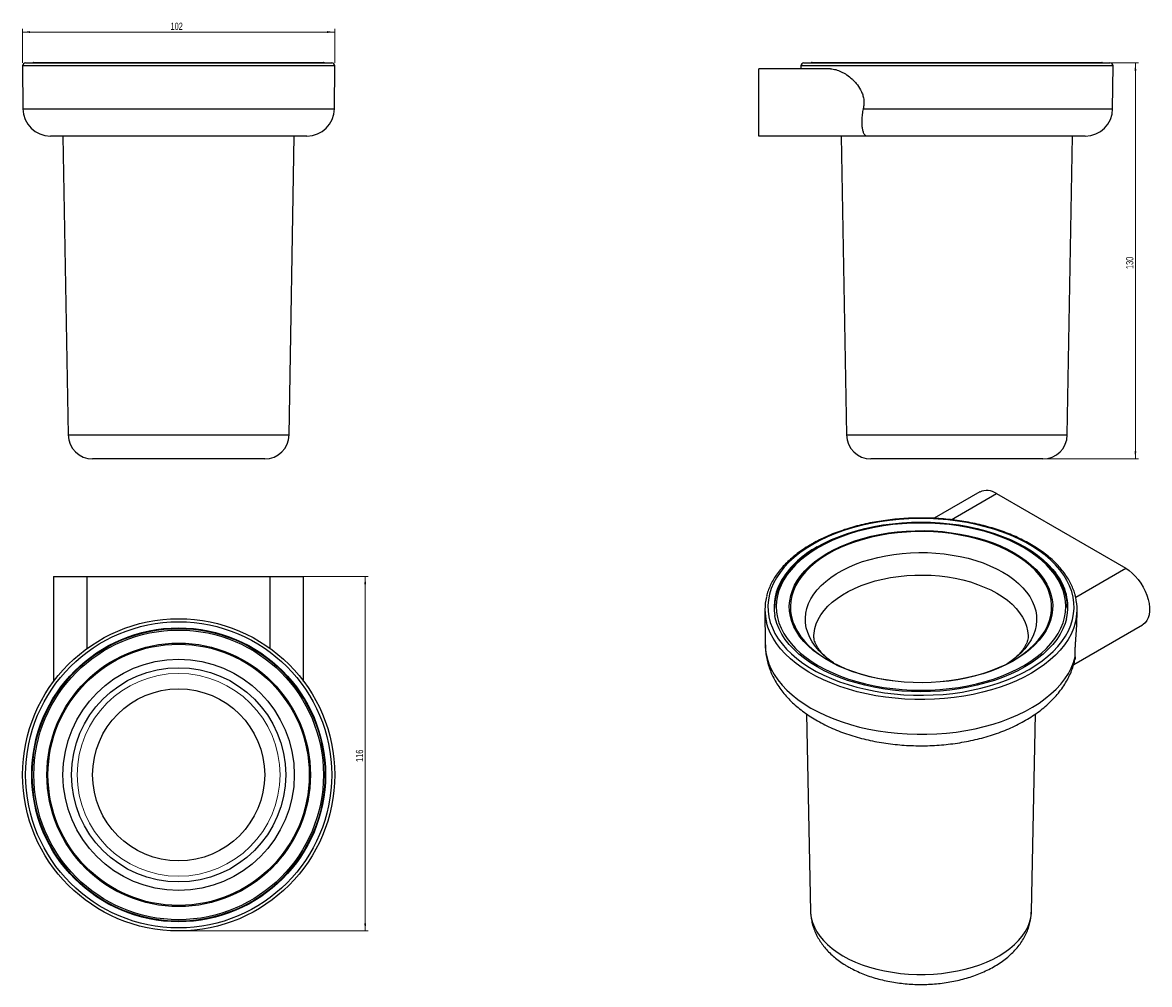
# Model space of a CAD drawing. Header units: millimetres. Extents: x -144 to 226, y 27 to 342.
import ezdxf

# ---------------------------------------------------------------- set-up
doc = ezdxf.new("R2010")
doc.units = ezdxf.units.MM
doc.styles.add('SLDTEXTSTYLE0', font='TXT', dxfattribs={"width": 0.605})
doc.dimstyles.new('SLDDIMSTYLE0', dxfattribs={"dimtxt": 2.311487, "dimasz": 2.5, "dimexe": 0, "dimexo": 0.0625, "dimgap": 0.577872, "dimtad": 1, "dimdec": 0, "dimrnd": 1e-09, "dimzin": 12, "dimdsep": 46, "dimtxsty": 'SLDTEXTSTYLE0', "dimsah": 1, "dimcen": 0.09, "dimadec": 0, "dimazin": 3, "dimtfac": 1, "dimtdec": 0, "dimtofl": 0, "dimtmove": 0, "dimatfit": 3, "dimfxl": 1, "dimfrac": 2, "dimtolj": 1, "dimtzin": 12, "dimarcsym": 0})

# ---------------------------------------------------------------- blocks, each defined once
blk = doc.blocks.new('_D')
at = {"color": 7, "linetype": 'Continuous', "lineweight": 18}
for p, q in [((-143.53, 329.09), (-143.53, 340.2)), ((-41.13, 329.09), (-41.13, 340.2)), ((-143.53, 339.2), (-41.13, 339.2))]:
    blk.add_line(p, q, dxfattribs=at)
for points in [[(-143.53, 339.2), (-141.03, 338.89), (-141.03, 339.51)], [(-41.13, 339.2), (-43.63, 339.51), (-43.63, 338.89)]]:
    blk.add_solid(points, dxfattribs=at)
at = {"color": 7, "linetype": 'Continuous', "lineweight": 18, "insert": (-94.98, 342.27), "char_height": 2.381, "attachment_point": 1, "style": 'SLDTEXTSTYLE0'}
blk.add_mtext('102', dxfattribs=at)
blk = doc.blocks.new('_D_1')
at = {"color": 7, "linetype": 'Continuous', "lineweight": 18}
for p, q in [((206.81, 329.06), (222.5, 329.06)), ((221.5, 329.06), (221.5, 199.2)), ((192.17, 199.2), (222.5, 199.2))]:
    blk.add_line(p, q, dxfattribs=at)
for points in [[(221.5, 329.06), (221.19, 326.56), (221.81, 326.56)], [(221.5, 199.2), (221.81, 201.7), (221.19, 201.7)]]:
    blk.add_solid(points, dxfattribs=at)
at = {"color": 7, "linetype": 'Continuous', "lineweight": 18, "insert": (218.43, 261.48), "char_height": 2.381, "attachment_point": 1, "rotation": 90, "style": 'SLDTEXTSTYLE0'}
blk.add_mtext('130', dxfattribs=at)
blk = doc.blocks.new('_D_2')
at = {"color": 7, "linetype": 'Continuous', "lineweight": 18}
for p, q in [((-52.33, 160.57), (-30.13, 160.57)), ((-31.13, 160.57), (-31.13, 44.37)), ((-91.33, 44.37), (-30.13, 44.37))]:
    blk.add_line(p, q, dxfattribs=at)
for points in [[(-31.13, 160.57), (-31.44, 158.07), (-30.82, 158.07)], [(-31.13, 44.37), (-30.82, 46.87), (-31.44, 46.87)]]:
    blk.add_solid(points, dxfattribs=at)
at = {"color": 7, "linetype": 'Continuous', "lineweight": 18, "insert": (-34.2, 99.82), "char_height": 2.381, "attachment_point": 1, "rotation": 90, "style": 'SLDTEXTSTYLE0'}
blk.add_mtext('116', dxfattribs=at)

msp = doc.modelspace()

# ---------------------------------------------------------------- linework, layer by layer
at = {"color": 7, "linetype": 'Continuous', "lineweight": 25}
for p, q in [((-142.53, 329.1), (-42.13, 329.1)), ((-139.83, 329.2), (-44.83, 329.2)), ((112.75, 329.1), (162.95, 329.1)), ((115.45, 329.2), (210.45, 329.2)), ((162.95, 329.1), (213.15, 329.1)), ((-143.53, 328.09), (-143.41, 314.02)), ((-41.25, 314.02), (-41.13, 328.09)), ((97.95, 305.1), (97.95, 327.1)), ((121.47, 327.1), (97.95, 327.1)), ((111.75, 328.09), (111.76, 327.1)), ((214.03, 314.02), (214.15, 328.09)), ((-50.25, 305.1), (-134.41, 305.1)), ((-130.26, 305.1), (-128.55, 207.06)), ((-56.11, 207.06), (-54.4, 305.1)), ((133.45, 305.1), (97.95, 305.1)), ((125.02, 305.1), (126.74, 207.06)), ((205.03, 305.1), (133.45, 305.1)), ((199.17, 207.06), (200.88, 305.1)), ((-92.33, 199.2), (-120.55, 199.2)), ((-64.11, 199.2), (-92.33, 199.2)), ((191.17, 199.2), (134.73, 199.2)), ((170.42, 188.34), (155.47, 179.71)), ((175.92, 187.8), (218.35, 163.31)), ((-133.33, 160.57), (-133.33, 126.24)), ((-133.33, 160.57), (-122.33, 160.57)), ((-122.33, 160.57), (-62.33, 160.57)), ((-62.33, 160.57), (-51.33, 160.57)), ((-51.33, 126.24), (-51.33, 160.57)), ((99.97, 149.65), (100.1, 138.16)), ((202.35, 147.15), (202.37, 149.65)), ((201.28, 131.77), (223.85, 144.8)), ((113.57, 115.57), (114.96, 50.74)), ((187.39, 50.74), (188.77, 115.58))]:
    msp.add_line(p, q, dxfattribs=at)
at = {"color": 8, "linetype": 'Continuous', "lineweight": 25}
for p, q in [((-41.13, 328.09), (-143.53, 328.09)), ((214.15, 328.09), (111.75, 328.09)), ((-143.41, 314.02), (-41.25, 314.02)), ((132.23, 314.02), (214.03, 314.02)), ((-128.55, 207.06), (-56.11, 207.06)), ((126.74, 207.06), (199.17, 207.06)), ((161.1, 179.24), (175.92, 187.8)), ((201.91, 153.81), (218.35, 163.31)), ((-122.33, 137.06), (-122.33, 160.57)), ((-62.33, 137.06), (-62.33, 160.57))]:
    msp.add_line(p, q, dxfattribs=at)
at = {"color": 7, "linetype": 'Continuous', "lineweight": 25, "flags": 128}
for points in [[(115.68, 171.14), (113.48, 169.79), (111.43, 168.35), (109.55, 166.85), (107.83, 165.28), (106.3, 163.64), (104.95, 161.96), (103.79, 160.22), (102.83, 158.45), (102.06, 156.65), (101.5, 154.82), (101.13, 152.97), (100.98, 151.12), (101.03, 149.26), (101.29, 147.41), (101.75, 145.57), (102.42, 143.75), (103.28, 141.96), (104.35, 140.21), (105.6, 138.5), (107.04, 136.84), (108.67, 135.23), (110.47, 133.69), (112.43, 132.22), (114.56, 130.83), (116.83, 129.51), (119.25, 128.29), (121.8, 127.15), (124.47, 126.11), (127.24, 125.18), (130.12, 124.34), (133.08, 123.62), (136.12, 123), (139.22, 122.5), (142.37, 122.12), (145.55, 121.85), (148.76, 121.7), (151.98, 121.67), (155.19, 121.76), (158.39, 121.97), (161.56, 122.3), (164.68, 122.74), (167.75, 123.3), (170.76, 123.97), (173.68, 124.75), (176.51, 125.63), (179.23, 126.62), (181.84, 127.71), (184.32, 128.89), (186.67, 130.16), (188.87, 131.51), (190.92, 132.95), (192.8, 134.45), (194.51, 136.03), (196.05, 137.66), (197.4, 139.35), (198.56, 141.08), (199.52, 142.85), (200.29, 144.66), (200.85, 146.49), (201.21, 148.33), (201.37, 150.19), (201.32, 152.04), (201.06, 153.9), (200.6, 155.73), (199.93, 157.55), (199.06, 159.34), (198, 161.09), (196.75, 162.81), (195.3, 164.47), (193.68, 166.07), (191.88, 167.61), (189.92, 169.08), (187.79, 170.48), (185.52, 171.79), (183.1, 173.02), (180.55, 174.15), (177.88, 175.19), (175.1, 176.13), (172.23, 176.96), (169.26, 177.68), (166.23, 178.3), (163.13, 178.8), (159.98, 179.18), (156.79, 179.45), (153.59, 179.6), (150.37, 179.63), (147.16, 179.54), (143.96, 179.33), (140.79, 179), (137.66, 178.56), (134.59, 178.01), (131.59, 177.34), (128.67, 176.56), (125.84, 175.67), (123.12, 174.68), (120.51, 173.6), (118.02, 172.41), (115.68, 171.14)], [(184.76, 170.12), (182.49, 171.35), (180.09, 172.49), (177.56, 173.53), (174.92, 174.48), (172.18, 175.33), (169.35, 176.07), (166.44, 176.7), (163.47, 177.22), (160.44, 177.63), (157.37, 177.92), (154.28, 178.1), (151.17, 178.15), (148.07, 178.1), (144.97, 177.92), (141.91, 177.63), (138.88, 177.22), (135.91, 176.7), (133, 176.07), (130.17, 175.33), (127.42, 174.48), (124.78, 173.53), (122.26, 172.49), (119.86, 171.35), (117.59, 170.12), (115.46, 168.81), (113.49, 167.43), (111.68, 165.97), (110.04, 164.44), (108.57, 162.86), (107.29, 161.23), (106.2, 159.55), (105.29, 157.83), (104.59, 156.08), (104.08, 154.31), (103.78, 152.53), (103.67, 150.73), (103.78, 148.94), (104.08, 147.15), (104.59, 145.38), (105.29, 143.64), (106.2, 141.92), (107.29, 140.24), (108.57, 138.6), (110.04, 137.02), (111.68, 135.5), (113.49, 134.04), (115.46, 132.65), (117.59, 131.34), (119.86, 130.12), (122.26, 128.98), (124.78, 127.93), (127.42, 126.99), (130.17, 126.14), (133, 125.4), (135.91, 124.77), (138.88, 124.25), (141.91, 123.84), (144.97, 123.55), (148.07, 123.37), (151.17, 123.31), (154.28, 123.37), (157.37, 123.55), (160.44, 123.84), (163.47, 124.25), (166.44, 124.77), (169.35, 125.4), (172.18, 126.14), (174.92, 126.99), (177.56, 127.93), (180.09, 128.98), (182.49, 130.12), (184.76, 131.34), (186.89, 132.65), (188.86, 134.04), (190.67, 135.5), (192.31, 137.02), (193.78, 138.6), (195.06, 140.24), (196.15, 141.92), (197.06, 143.64), (197.76, 145.38), (198.27, 147.15), (198.57, 148.94), (198.67, 150.73), (198.57, 152.53), (198.27, 154.31), (197.76, 156.08), (197.06, 157.83), (196.15, 159.55), (195.06, 161.23), (193.78, 162.86), (192.31, 164.44), (190.67, 165.97), (188.86, 167.43), (186.89, 168.81), (184.76, 170.12)], [(117.09, 170.33), (119.39, 171.57), (121.83, 172.73), (124.4, 173.79), (127.07, 174.75), (129.86, 175.61), (132.73, 176.36), (135.68, 177), (138.7, 177.53), (141.77, 177.94), (144.88, 178.24), (148.02, 178.42), (151.17, 178.48), (154.33, 178.42), (157.47, 178.24), (160.58, 177.94), (163.65, 177.53), (166.67, 177), (169.62, 176.36), (172.49, 175.61), (175.27, 174.75), (177.95, 173.79), (180.52, 172.73), (182.95, 171.57), (185.26, 170.33), (187.41, 169), (189.41, 167.59), (191.25, 166.11), (192.92, 164.56), (194.4, 162.96), (195.38, 161.75)], [(181.73, 168.37), (183.76, 167.11), (185.64, 165.77), (187.36, 164.37), (188.9, 162.89), (190.26, 161.36), (191.44, 159.78), (192.43, 158.15), (193.21, 156.49), (193.8, 154.8), (194.19, 153.1), (194.37, 151.38), (194.34, 149.66), (194.11, 147.94), (193.67, 146.24), (193.04, 144.56), (192.2, 142.9), (191.16, 141.29), (189.94, 139.72), (188.53, 138.2), (186.94, 136.74), (185.19, 135.35), (183.27, 134.03), (181.19, 132.79), (178.98, 131.64), (176.63, 130.58), (174.16, 129.61), (171.58, 128.75), (168.91, 127.99), (166.15, 127.34), (163.31, 126.79), (160.42, 126.37), (157.49, 126.06), (154.53, 125.87), (151.55, 125.79), (148.57, 125.84), (145.6, 126), (142.65, 126.28), (139.75, 126.68), (136.9, 127.19), (134.12, 127.81), (131.43, 128.55), (128.82, 129.39), (126.32, 130.33), (123.94, 131.37), (121.69, 132.5), (119.59, 133.72), (117.63, 135.01), (115.83, 136.39), (114.2, 137.83), (112.74, 139.33), (111.47, 140.89), (110.39, 142.49), (109.5, 144.14), (108.82, 145.81), (108.33, 147.51), (108.05, 149.23), (107.97, 150.95), (108.1, 152.67), (108.43, 154.38), (108.97, 156.07), (109.71, 157.74), (110.64, 159.38), (111.77, 160.97), (113.09, 162.51), (114.59, 164), (116.26, 165.43), (118.1, 166.78), (120.1, 168.06), (122.24, 169.26), (124.53, 170.37), (126.94, 171.38), (129.46, 172.3), (132.09, 173.11), (134.81, 173.82), (137.61, 174.41), (140.47, 174.9), (143.39, 175.27), (146.34, 175.52), (149.31, 175.65), (152.29, 175.67), (155.27, 175.56), (158.23, 175.34), (161.15, 175), (164.03, 174.55), (166.84, 173.98), (169.58, 173.3), (172.24, 172.51), (174.79, 171.62), (177.23, 170.63), (179.55, 169.55), (181.73, 168.37)], [(117.23, 170.08), (115.09, 168.76), (113.09, 167.36), (111.26, 165.88), (109.61, 164.34), (108.12, 162.74), (106.83, 161.09), (105.72, 159.4), (104.81, 157.66), (104.1, 155.89), (103.58, 154.1), (103.28, 152.3), (103.17, 150.49)], [(199.17, 150.49), (199.07, 152.3), (198.76, 154.1), (198.25, 155.89), (197.54, 157.66), (196.63, 159.4), (195.52, 161.09), (194.22, 162.74), (192.74, 164.34), (191.08, 165.88), (189.26, 167.36), (187.26, 168.76), (186.22, 169.42)], [(218.35, 163.31), (219.41, 162.61), (220.45, 161.76), (221.45, 160.77), (222.39, 159.66), (223.26, 158.46), (224.03, 157.17), (224.7, 155.83), (225.26, 154.47), (225.68, 153.1), (225.96, 151.75), (226.11, 150.46), (226.11, 149.23), (225.96, 148.1), (225.68, 147.08), (225.26, 146.2), (224.7, 145.48), (224.03, 144.91), (223.85, 144.8)], [(116.05, 141.29), (116.1, 141.99), (116.35, 143.53), (116.81, 145.06), (117.48, 146.57), (118.34, 148.04), (119.39, 149.47), (120.63, 150.85), (122.05, 152.17), (123.64, 153.42), (125.4, 154.6), (127.3, 155.7), (129.34, 156.71), (131.51, 157.63), (133.8, 158.45), (136.19, 159.17), (138.67, 159.78), (141.22, 160.27), (143.83, 160.66), (146.48, 160.92), (149.16, 161.07), (151.85, 161.1), (154.53, 161.01), (157.2, 160.8), (159.83, 160.48), (162.42, 160.04), (164.93, 159.49), (167.37, 158.82), (169.71, 158.05), (171.94, 157.18), (174.04, 156.22), (176.02, 155.16)], [(176.02, 155.16), (177.85, 154.02), (179.52, 152.81), (181.03, 151.52), (182.36, 150.17), (183.51, 148.76), (184.46, 147.31), (185.23, 145.82), (185.79, 144.3), (186.15, 142.76), (186.3, 141.29)], [(198.91, 146.79), (198.45, 145.22), (197.73, 143.45), (196.82, 141.71), (195.71, 140), (194.4, 138.34), (192.92, 136.74), (191.25, 135.19), (189.41, 133.71), (187.41, 132.3), (185.26, 130.98), (182.95, 129.73), (180.52, 128.58), (177.95, 127.52), (175.27, 126.55), (172.49, 125.7), (169.62, 124.94), (166.67, 124.3), (163.65, 123.77), (160.58, 123.36), (157.47, 123.06), (154.33, 122.89), (151.17, 122.83), (148.02, 122.89), (144.88, 123.06), (141.77, 123.36), (138.7, 123.77), (135.68, 124.3), (132.73, 124.94), (129.86, 125.7), (127.07, 126.55), (124.4, 127.52), (121.83, 128.58), (119.39, 129.73), (117.09, 130.98), (114.94, 132.3), (112.93, 133.71), (111.1, 135.19), (109.43, 136.74), (107.95, 138.34), (106.64, 140), (105.53, 141.71), (104.62, 143.45), (103.9, 145.22), (103.39, 147.02), (103.23, 147.79)], [(109.87, 144.01), (110.73, 142.44), (111.8, 140.85), (113.06, 139.31), (114.5, 137.82), (116.12, 136.39), (117.9, 135.02), (119.84, 133.73), (121.94, 132.53), (124.17, 131.41), (126.53, 130.38), (129, 129.44), (131.59, 128.61), (134.26, 127.88), (137.02, 127.26), (139.84, 126.75), (142.72, 126.36), (145.64, 126.08), (148.59, 125.92), (151.54, 125.88), (154.5, 125.95), (157.44, 126.14), (160.35, 126.45), (163.22, 126.87), (166.02, 127.41), (168.76, 128.05), (171.42, 128.81), (173.97, 129.67), (176.42, 130.62), (178.75, 131.68), (180.95, 132.82), (183, 134.05), (184.91, 135.36), (186.65, 136.74), (188.22, 138.18), (189.62, 139.69), (190.84, 141.25), (191.86, 142.85), (192.69, 144.49), (192.89, 144.94)]]:
    msp.add_lwpolyline(points, dxfattribs=at)
at = {"color": 8, "linetype": 'Continuous', "lineweight": 25, "flags": 128}
for points in [[(181.48, 168.11), (179.31, 169.27), (177.02, 170.35), (174.6, 171.33), (172.07, 172.21), (169.43, 172.99), (166.72, 173.67), (163.92, 174.23), (161.07, 174.68), (158.17, 175.02), (155.24, 175.24), (152.28, 175.34), (149.33, 175.33), (146.38, 175.2), (143.45, 174.95), (140.56, 174.58), (137.72, 174.1), (134.95, 173.51), (132.25, 172.81), (129.64, 172), (127.14, 171.09), (124.75, 170.09), (122.48, 168.99), (120.35, 167.8), (118.37, 166.53), (116.55, 165.19), (114.89, 163.78), (113.4, 162.3), (112.1, 160.77), (110.98, 159.19), (110.05, 157.56), (109.31, 155.91), (108.78, 154.23), (108.45, 152.53), (108.32, 150.83), (108.4, 149.12), (108.68, 147.42), (109.16, 145.73), (109.85, 144.07), (109.87, 144.01)], [(122.71, 132.12), (122.47, 132.28), (120.73, 133.53), (119.16, 134.85), (117.76, 136.23), (116.54, 137.66), (115.51, 139.15), (114.66, 140.67), (114.01, 142.22), (113.55, 143.8), (113.3, 145.39), (113.25, 146.99), (113.4, 148.59), (113.76, 150.18), (114.31, 151.74), (115.06, 153.28), (116, 154.79), (117.13, 156.25), (118.44, 157.66), (119.93, 159.01), (121.58, 160.29), (123.39, 161.5), (125.35, 162.63), (127.45, 163.68), (129.67, 164.63), (132.01, 165.49), (134.45, 166.25), (136.98, 166.9), (139.59, 167.44), (142.25, 167.88), (144.97, 168.19), (147.72, 168.4), (150.48, 168.49), (153.25, 168.46), (156.01, 168.31), (158.74, 168.05), (161.44, 167.67), (164.07, 167.18), (166.64, 166.59), (169.13, 165.88), (171.52, 165.07), (173.8, 164.17), (175.97, 163.17), (177.99, 162.08)], [(192.89, 144.94), (193.33, 146.15), (193.76, 147.84), (193.99, 149.55), (194.01, 151.25), (193.83, 152.96), (193.45, 154.65), (192.87, 156.33), (192.09, 157.97), (191.11, 159.59), (189.94, 161.15), (188.59, 162.67), (187.06, 164.13), (185.36, 165.53), (183.49, 166.86), (181.48, 168.11)], [(177.99, 162.08), (179.88, 160.9), (181.61, 159.66), (183.18, 158.34), (184.58, 156.96), (185.81, 155.52), (186.84, 154.04), (187.69, 152.52), (188.34, 150.96), (188.79, 149.39), (189.05, 147.79), (189.1, 146.19), (188.95, 144.6), (188.59, 143.01), (188.04, 141.44), (187.29, 139.9), (186.35, 138.4), (185.22, 136.94), (183.91, 135.53), (182.42, 134.18), (180.77, 132.9), (179.63, 132.12)], [(187.38, 128.93), (185.01, 127.64), (182.5, 126.45), (179.87, 125.35), (177.13, 124.35), (174.27, 123.45), (171.33, 122.66), (168.3, 121.97), (165.21, 121.4), (162.06, 120.95), (158.86, 120.61), (155.64, 120.38), (152.39, 120.28), (149.14, 120.29), (145.9, 120.43), (142.68, 120.68), (139.5, 121.05), (136.36, 121.53), (133.28, 122.13), (130.27, 122.84), (127.35, 123.66), (124.53, 124.59), (121.81, 125.62), (119.21, 126.74), (116.73, 127.96), (114.4, 129.26), (112.21, 130.65), (110.19, 132.11), (108.32, 133.65), (106.63, 135.25), (105.12, 136.91), (103.79, 138.62), (102.66, 140.38), (101.72, 142.18), (100.98, 144), (100.5, 145.58)], [(201.78, 145.34), (201.2, 143.54), (200.41, 141.73), (199.42, 139.94), (198.24, 138.19), (196.87, 136.49), (195.31, 134.85), (193.58, 133.26), (191.67, 131.74), (189.6, 130.3), (187.38, 128.93)], [(100.1, 138.16), (100.11, 137.59), (100.3, 135.72), (100.69, 133.87), (101.28, 132.03), (102.07, 130.22), (103.06, 128.45), (104.24, 126.71), (105.61, 125.02), (107.16, 123.38), (108.89, 121.8), (110.78, 120.29), (112.84, 118.85), (115.06, 117.49), (117.41, 116.21), (119.91, 115.02), (122.53, 113.93), (125.26, 112.93), (128.1, 112.03), (131.03, 111.24), (134.04, 110.56), (137.12, 109.99), (140.25, 109.53), (143.43, 109.19), (146.64, 108.97), (149.87, 108.86), (153.1, 108.87), (156.33, 109), (159.54, 109.25), (162.71, 109.61), (165.83, 110.09), (168.9, 110.68), (171.9, 111.39), (174.81, 112.2), (177.63, 113.11), (180.34, 114.13), (182.93, 115.25), (185.4, 116.45), (187.73, 117.75), (189.92, 119.12), (191.94, 120.58), (193.81, 122.1), (195.5, 123.69), (197.02, 125.34), (198.35, 127.04), (199.5, 128.79), (200.45, 130.57), (201.2, 132.39), (201.75, 134.23)], [(114.96, 50.74), (114.98, 50.22), (115.18, 48.66), (115.59, 47.11), (116.19, 45.59), (116.99, 44.1), (117.98, 42.64), (119.15, 41.23), (120.51, 39.88), (122.03, 38.59), (123.72, 37.36), (125.56, 36.22), (127.55, 35.15), (129.67, 34.18), (131.91, 33.3), (134.25, 32.52), (136.69, 31.84), (139.21, 31.27), (141.8, 30.81), (144.44, 30.46), (147.12, 30.22), (149.82, 30.11), (152.53, 30.11), (155.23, 30.22), (157.91, 30.46), (160.55, 30.81), (163.14, 31.27), (165.66, 31.84), (168.1, 32.52), (170.44, 33.3), (172.68, 34.18), (174.8, 35.15), (176.78, 36.22), (178.63, 37.36), (180.31, 38.59), (181.84, 39.88), (183.19, 41.23), (184.37, 42.64), (185.36, 44.1), (186.16, 45.59), (186.76, 47.11), (187.16, 48.66), (187.37, 50.22), (187.39, 50.74)]]:
    msp.add_lwpolyline(points, dxfattribs=at)
at = {"color": 7, "linetype": 'Continuous', "lineweight": 25}
for radius in [51.2, 51.2, 50.2, 48.2, 48, 47.5, 43.21, 42.85, 37.93, 35.13, 28.22]:
    msp.add_circle((-92.33, 95.57), radius, dxfattribs=at)
at = {"color": 144, "linetype": 'Continuous', "lineweight": 18}
msp.add_circle((-92.33, 95.57), 33.25, dxfattribs=at)
at = {"color": 7, "linetype": 'Continuous', "lineweight": 25}
for centre, radius, start, end in [((-142.53, 328.1), 1, 90, 180.5), ((-139.83, 328.7), 0.5, 90, 126.8699), ((-44.83, 328.7), 0.5, 53.1301, 90), ((-42.13, 328.1), 1, 359.5, 90), ((112.75, 328.1), 1, 90, 180.5), ((115.45, 328.7), 0.5, 90, 126.8699), ((210.45, 328.7), 0.5, 53.1301, 90), ((213.15, 328.1), 1, 359.5, 90), ((-134.41, 314.1), 9, 180.5, 270), ((-50.25, 314.1), 9, 270, 359.5), ((205.03, 314.1), 9, 270, 359.5), ((-120.55, 207.2), 8, 181, 270), ((-64.11, 207.2), 8, 270, 359), ((134.73, 207.2), 8, 181, 270), ((191.17, 207.2), 8, 270, 359), ((172.7, 183.31), 5.52, 54.3122, 114.3773), ((132.34, 142.29), 31.92, 118.5422, 146.8634), ((117.3, 149.83), 17.32, 166.2411, 194.1887), ((185.03, 149.83), 17.34, 345.0043, 13.3052)]:
    msp.add_arc(centre, radius, start, end, dxfattribs=at)
at = {"color": 8, "linetype": 'Continuous', "lineweight": 25}
for centre, radius, start, end in [((120.19, 150.61), 17.2, 147.9636, 189.439), ((181.66, 150.61), 17.67, 347.5158, 39.0745)]:
    msp.add_arc(centre, radius, start, end, dxfattribs=at)
at = {"color": 144, "linetype": 'Continuous', "lineweight": 18}
for centre, radius, start, end in [((120.69, 150.12), 17.52, 149.7734, 179.0673), ((181.78, 150.15), 17.4, 0.8331, 30.1383)]:
    msp.add_arc(centre, radius, start, end, dxfattribs=at)
at = {"color": 7, "linetype": 'Continuous', "lineweight": 25}
for points, knots in [([(121.47, 327.1), (121.75, 327.1), (122.04, 327.08), (122.61, 327), (122.91, 326.94), (123.81, 326.71), (124.41, 326.49), (125.32, 326.05), (125.63, 325.89), (126.25, 325.54), (126.55, 325.34), (127.47, 324.72), (128.07, 324.24), (128.94, 323.43), (129.22, 323.14), (129.77, 322.53), (130.05, 322.2), (130.83, 321.17), (131.29, 320.42), (131.86, 319.15), (132.02, 318.71), (132.21, 318.04), (132.26, 317.81), (132.35, 317.34), (132.39, 317.1), (132.46, 316.39), (132.47, 315.91), (132.41, 314.96), (132.34, 314.48), (132.23, 314.02)], [0, 0, 0, 0, 0.0625, 0.0625, 0.125, 0.125, 0.25, 0.25, 0.3125, 0.3125, 0.375, 0.375, 0.5, 0.5, 0.5625, 0.5625, 0.625, 0.625, 0.75, 0.75, 0.8125, 0.8125, 0.84375, 0.84375, 0.875, 0.875, 0.9375, 0.9375, 1, 1, 1, 1]), ([(132.23, 314.02), (132.08, 313.4), (131.96, 312.8), (131.84, 311.91), (131.81, 311.62), (131.76, 311.04), (131.74, 310.75), (131.7, 309.93), (131.71, 309.41), (131.76, 308.44), (131.81, 307.99), (131.95, 307.18), (132.04, 306.82), (132.21, 306.36), (132.26, 306.21), (132.39, 305.95), (132.45, 305.84), (132.65, 305.52), (132.8, 305.37), (133.03, 305.21), (133.11, 305.17), (133.24, 305.13), (133.28, 305.12), (133.36, 305.11), (133.41, 305.1), (133.45, 305.1)], [0, 0, 0, 0, 0.125, 0.125, 0.1875, 0.1875, 0.25, 0.25, 0.375, 0.375, 0.5, 0.5, 0.625, 0.625, 0.6875, 0.6875, 0.75, 0.75, 0.875, 0.875, 0.9375, 0.9375, 0.96875, 0.96875, 1, 1, 1, 1]), ([(185.01, 170.15), (184.64, 170.36), (183.56, 170.97), (181.68, 171.92), (179.33, 172.97), (176.87, 173.94), (174.32, 174.81), (171.68, 175.6), (168.97, 176.28), (166.18, 176.87), (163.34, 177.35), (160.46, 177.74), (157.54, 178.02), (154.59, 178.19), (151.63, 178.26), (148.67, 178.23), (145.72, 178.08), (142.79, 177.84), (139.89, 177.48), (137.04, 177.03), (134.23, 176.47), (131.49, 175.82), (128.83, 175.07), (126.25, 174.22), (123.77, 173.28), (121.39, 172.26), (119.12, 171.15), (116.97, 169.96), (114.95, 168.69), (113.07, 167.36), (111.34, 165.96), (109.75, 164.49), (108.33, 162.98), (107.07, 161.41), (106.17, 160.11), (105.74, 159.33), (105.62, 159.1)], [0, 0, 0, 0, 0.015992, 0.046357, 0.076722, 0.107083, 0.137439, 0.167791, 0.198138, 0.228481, 0.258821, 0.289158, 0.319492, 0.349825, 0.380157, 0.410489, 0.440821, 0.471154, 0.501489, 0.531826, 0.562166, 0.59251, 0.622858, 0.653212, 0.683571, 0.713935, 0.744306, 0.774681, 0.805062, 0.835446, 0.865829, 0.896207, 0.926573, 0.95692, 0.987238, 1, 1, 1, 1]), ([(201.87, 153.97), (201.79, 154.3), (201.59, 155.22), (201.05, 156.71), (200.27, 158.45), (199.3, 160.15), (198.17, 161.82), (196.87, 163.45), (195.4, 165.03), (193.77, 166.55), (191.99, 168.01), (190.06, 169.41), (187.99, 170.73), (185.79, 171.98), (183.47, 173.15), (181.04, 174.24), (178.49, 175.24), (175.86, 176.14), (173.13, 176.95), (170.33, 177.67), (167.46, 178.29), (164.53, 178.8), (161.55, 179.21), (158.54, 179.52), (155.5, 179.73), (152.45, 179.82), (149.39, 179.81), (146.34, 179.7), (143.31, 179.48), (140.3, 179.15), (137.33, 178.72), (134.41, 178.19), (131.55, 177.56), (128.76, 176.83), (126.05, 176), (123.43, 175.08), (120.9, 174.07), (118.49, 172.97), (116.59, 172), (115.52, 171.39), (115.18, 171.19)], [0, 0, 0, 0, 0.0145311, 0.0411447, 0.0678283, 0.0945929, 0.1214391, 0.1483596, 0.1753422, 0.2023726, 0.229437, 0.2565232, 0.2836215, 0.3107244, 0.3378255, 0.3649218, 0.3920115, 0.419094, 0.446169, 0.4732369, 0.5002981, 0.5273536, 0.5544043, 0.581451, 0.608495, 0.6355373, 0.6625789, 0.6896209, 0.7166642, 0.7437098, 0.7707589, 0.7978125, 0.8248718, 0.8519377, 0.8790114, 0.9060935, 0.9331848, 0.9602855, 0.9873956, 1, 1, 1, 1]), ([(115.18, 171.19), (114.8, 170.97), (113.7, 170.32), (111.98, 169.19), (110.07, 167.78), (108.31, 166.31), (106.7, 164.77), (105.25, 163.18), (103.97, 161.53), (102.86, 159.85), (101.92, 158.12), (101.17, 156.37), (100.7, 155.03), (100.54, 154.27), (100.51, 154.11)], [0, 0, 0, 0, 0.049005, 0.142004, 0.235029, 0.328042, 0.421015, 0.513912, 0.606687, 0.699291, 0.791669, 0.883778, 0.975591, 1, 1, 1, 1]), ([(196.76, 159.04), (196.65, 159.26), (196.23, 160.03), (195.34, 161.31), (194.11, 162.88), (192.69, 164.4), (191.12, 165.86), (189.4, 167.27), (187.56, 168.58), (186.07, 169.53), (185.21, 170.03), (185.01, 170.15)], [0, 0, 0, 0, 0.052093, 0.182688, 0.313487, 0.444457, 0.575554, 0.706742, 0.837985, 0.962402, 1, 1, 1, 1]), ([(201.75, 134.23), (201.74, 134.43), (201.73, 134.84), (201.72, 135.48), (201.73, 136.07), (201.75, 136.57), (201.77, 137.1), (201.8, 137.69), (201.84, 138.34), (201.88, 139.05), (201.93, 139.77), (202, 140.61), (202.07, 141.57), (202.14, 142.62), (202.21, 143.68), (202.28, 144.84), (202.33, 146.01), (202.34, 146.8), (202.34, 147.15)], [0, 0, 0, 0, 0.067618, 0.13659, 0.176773, 0.217257, 0.258646, 0.300324, 0.350575, 0.401225, 0.452954, 0.504983, 0.580116, 0.655842, 0.733093, 0.810755, 0.916592, 1, 1, 1, 1]), ([(122.72, 132.13), (122.39, 132.36), (121.59, 132.89), (120.5, 133.76), (119.44, 134.71), (118.54, 135.65), (117.79, 136.56), (117.19, 137.44), (116.73, 138.28), (116.38, 139.09), (116.16, 139.88), (116.04, 140.6), (116.05, 141.07), (116.06, 141.29)], [0, 0, 0, 0, 0.063661, 0.151241, 0.238761, 0.326428, 0.414674, 0.504146, 0.595818, 0.691175, 0.792564, 0.903834, 1, 1, 1, 1]), ([(186.29, 141.3), (186.29, 141.17), (186.32, 140.77), (186.24, 140.12), (186.04, 139.3), (185.72, 138.5), (185.28, 137.64), (184.69, 136.74), (183.94, 135.79), (183.03, 134.82), (181.97, 133.86), (180.87, 132.98), (180.06, 132.43), (179.72, 132.19)], [0, 0, 0, 0, 0.053333, 0.178223, 0.285281, 0.382788, 0.474416, 0.571594, 0.664603, 0.755185, 0.844499, 0.933249, 1, 1, 1, 1]), ([(100.12, 138.17), (100.12, 137.86), (100.11, 136.87), (100.3, 135.2), (100.66, 133.18), (101.21, 131.18), (101.94, 129.22), (102.84, 127.3), (103.91, 125.41), (105.16, 123.58), (106.58, 121.79), (108.16, 120.06), (109.91, 118.4), (111.83, 116.82), (113.89, 115.31), (116.09, 113.89), (118.43, 112.57), (120.88, 111.35), (123.44, 110.23), (126.09, 109.22), (128.83, 108.31), (131.64, 107.52), (134.52, 106.84), (137.44, 106.27), (140.42, 105.81), (143.42, 105.46), (146.45, 105.23), (149.5, 105.11), (152.55, 105.1), (155.6, 105.21), (158.63, 105.43), (161.64, 105.77), (164.61, 106.22), (167.54, 106.78), (170.42, 107.45), (173.24, 108.23), (175.99, 109.12), (178.66, 110.13), (181.24, 111.24), (183.72, 112.46), (186.09, 113.79), (188.34, 115.22), (190.45, 116.76), (192.42, 118.39), (194.24, 120.11), (195.88, 121.92), (197.35, 123.79), (198.63, 125.73), (199.72, 127.71), (200.61, 129.73), (201.27, 131.58), (201.54, 132.77), (201.65, 133.26)], [0, 0, 0, 0, 0.008281, 0.026604, 0.044928, 0.063325, 0.081868, 0.100618, 0.11963, 0.138942, 0.158575, 0.178528, 0.198777, 0.219282, 0.239988, 0.260835, 0.28177, 0.302744, 0.323713, 0.344655, 0.365558, 0.386416, 0.407229, 0.428, 0.448734, 0.469439, 0.490121, 0.510788, 0.531451, 0.552117, 0.572793, 0.593488, 0.61421, 0.634969, 0.655773, 0.67663, 0.697546, 0.718527, 0.739573, 0.760681, 0.78184, 0.803032, 0.824211, 0.845327, 0.866318, 0.887118, 0.907657, 0.927883, 0.947762, 0.967286, 0.986472, 1, 1, 1, 1]), ([(201.75, 134.23), (201.76, 133.89), (201.77, 133.56), (201.67, 133.26), (201.67, 133.26)], [0, 0, 0, 0, 0.995484, 1, 1, 1, 1]), ([(114.98, 50.73), (114.98, 50.57), (114.97, 49.82), (115.14, 48.48), (115.48, 46.73), (116.02, 45.01), (116.72, 43.34), (117.59, 41.71), (118.63, 40.13), (119.84, 38.6), (121.22, 37.14), (122.75, 35.74), (124.45, 34.43), (125.96, 33.41), (126.91, 32.85), (127.22, 32.67)], [0, 0, 0, 0, 0.021655, 0.101929, 0.182116, 0.262656, 0.343976, 0.426466, 0.510458, 0.596186, 0.683754, 0.773105, 0.86402, 0.956153, 1, 1, 1, 1]), ([(127.22, 32.67), (127.59, 32.46), (128.63, 31.88), (130.42, 31), (132.62, 30.08), (134.92, 29.27), (137.28, 28.57), (139.71, 27.99), (142.2, 27.53), (144.72, 27.18), (147.26, 26.94), (149.83, 26.82), (152.4, 26.82), (154.97, 26.93), (157.51, 27.16), (160.04, 27.51), (162.52, 27.97), (164.95, 28.54), (167.33, 29.24), (169.63, 30.04), (171.85, 30.97), (173.98, 32.01), (176, 33.16), (177.9, 34.43), (179.67, 35.8), (181.28, 37.28), (182.71, 38.84), (183.97, 40.48), (185.03, 42.18), (185.9, 43.93), (186.57, 45.71), (187.04, 47.5), (187.32, 49.18), (187.36, 50.27), (187.37, 50.74)], [0, 0, 0, 0, 0.017963, 0.050565, 0.083125, 0.115635, 0.148063, 0.180396, 0.212638, 0.244801, 0.276905, 0.308972, 0.341025, 0.37309, 0.405185, 0.437335, 0.469566, 0.501903, 0.534368, 0.566979, 0.599744, 0.63266, 0.665697, 0.698783, 0.731788, 0.764558, 0.796922, 0.82872, 0.859837, 0.890232, 0.919929, 0.949009, 0.977591, 1, 1, 1, 1])]:
    msp.add_open_spline(points, degree=3, knots=knots, dxfattribs=at)

# ---------------------------------------------------------------- dimensions: what is measured, and where the dimension line sits
at = {"color": 7, "linetype": 'Continuous', "lineweight": 18}
dim = msp.add_linear_dim(base=(-41.13, 339.2), p1=(-143.53, 328.09), p2=(-41.13, 328.09), dimstyle='SLDDIMSTYLE0', dxfattribs=at)
dim.commit()
dim.dimension.update_dxf_attribs({"geometry": '_D', "text_midpoint": (-92.33, 339.2), "dimtype": 160})
for base, p1, p2, picture, middle in [((221.5, 199.2), (205.81, 329.06), (191.17, 199.2), '_D_1', (221.5, 264.13)), ((-31.13, 44.37), (-53.33, 160.57), (-92.33, 44.37), '_D_2', (-31.13, 102.47))]:
    dim = msp.add_linear_dim(base=base, p1=p1, p2=p2, angle=90, dimstyle='SLDDIMSTYLE0', dxfattribs=at)
    dim.commit()
    dim.dimension.update_dxf_attribs({"geometry": picture, "text_midpoint": middle, "dimtype": 160})

doc.saveas('drawing.dxf')
